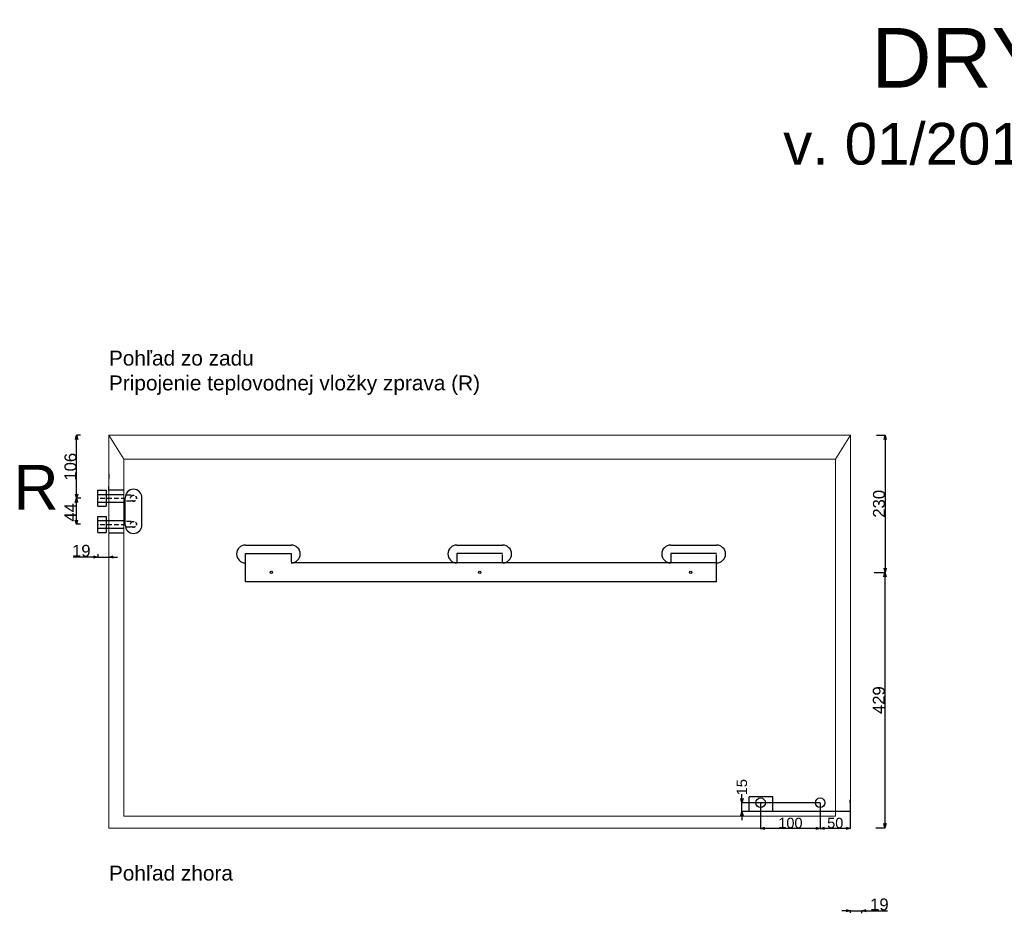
# Model space of a CAD drawing. Extents: x -553 to 3559, y -522 to 2621.
# Tile 2 of 4: x -150 to 1503, y 1120 to 2621. Entities that reach past the tile are written whole.
import ezdxf

# ---------------------------------------------------------------- set-up
doc = ezdxf.new("R2010")
doc.units = 0
doc.header["$MEASUREMENT"] = 0
doc.linetypes.add('Achse', pattern=[11.5, 0, -4, 7.5, 0])
doc.linetypes.add('Hidden Line', pattern=[19.5611, 14.1111, -5.45])
for name, color, linetype in [('Desky', 7, 'Continuous'), ('Kóty délkové', 7, 'Continuous'), ('Nábytek a zařízení', 7, 'Continuous'), ('Oblouky a kružnice', 7, 'Continuous'), ('Střechy', 7, 'Continuous'), ('Textové bloky', 7, 'Continuous'), ('Zdi', 7, 'Continuous'), ('Čáry', 7, 'Continuous')]:
    doc.layers.add(name, color=color, linetype=linetype)
doc.styles.add('GENERATED_STYLE_1', font='ARIAL.ttf')
doc.dimstyles.new('Dimstyle_611', dxfattribs={"dimtxt": 17.5, "dimasz": 7.125, "dimexe": 0.18, "dimexo": 0, "dimgap": 0.09, "dimtad": 1, "dimdec": 0, "dimzin": 0, "dimdsep": 46, "dimtxsty": 'GENERATED_STYLE_1', "dimblk": 'ARROWHEAD_3', "dimblk1": 'ARROWHEAD_3', "dimblk2": 'ARROWHEAD_3', "dimcen": 0.09, "dimclrd": 7, "dimclre": 7, "dimclrt": 7, "dimazin": 0, "dimtfac": 1, "dimtdec": 4, "dimtmove": 0, "dimatfit": 0, "dimfxl": 0, "dimtolj": 1, "dimtzin": 0, "dimarcsym": 0})
doc.dimstyles.new('Peter', dxfattribs={"dimtxt": 20, "dimasz": 7.125, "dimexe": 0.18, "dimexo": 0, "dimgap": 0.09, "dimtad": 1, "dimdec": 0, "dimzin": 0, "dimdsep": 46, "dimtxsty": 'GENERATED_STYLE_1', "dimblk": 'ARROWHEAD_3', "dimblk1": 'ARROWHEAD_3', "dimblk2": 'ARROWHEAD_3', "dimcen": 0.09, "dimclrd": 7, "dimclre": 7, "dimclrt": 7, "dimazin": 0, "dimtfac": 1, "dimtdec": 4, "dimtmove": 0, "dimatfit": 0, "dimfxl": 0, "dimtolj": 1, "dimtzin": 0, "dimarcsym": 0})

# ---------------------------------------------------------------- blocks, each defined once
blk = doc.blocks.new('ARROWHEAD_3')
at = {"color": 0, "linetype": 'Continuous'}
blk.add_line((0, 0), (-1, 0), dxfattribs=at)
blk.add_lwpolyline([(-1, 0.2679), (0, 0), (-1, -0.2679)], dxfattribs=at)
blk = doc.blocks.new('*D172')
at = {"color": 7, "linetype": 'Continuous', "lineweight": -2}
for p, q in [((-47.6, 1923), (-54.3, 1923)), ((-54.2, 1824.2), (-54.2, 1915.9)), ((-47, 1817.1), (-54.3, 1817.1))]:
    blk.add_line(p, q, dxfattribs=at)
at = {"layer": 'Defpoints', "color": 0}
for p in [(-54.2, 1923), (-47.6, 1923), (-47, 1817.1)]:
    blk.add_point(p, dxfattribs=at)
at = {"color": 7, "lineweight": -2, "xscale": 7.124999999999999, "yscale": 7.124999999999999, "zscale": 7.124999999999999}
for p, rotation in [((-54.2, 1923), 90), ((-54.2, 1817.1), 270)]:
    blk.add_blockref('ARROWHEAD_3', p, dxfattribs=dict(at, rotation=rotation))
at = {"color": 7, "linetype": 'Continuous', "lineweight": 0, "insert": (-64.5, 1870), "char_height": 20, "attachment_point": 5, "rotation": 90, "style": 'GENERATED_STYLE_1'}
blk.add_mtext('\\A1;106', dxfattribs=at)
blk = doc.blocks.new('*D173')
at = {"color": 7, "linetype": 'Continuous', "lineweight": -2}
for p, q in [((-47, 1817.1), (-54.8, 1817.1)), ((-54.6, 1780.5), (-54.6, 1810)), ((-47.5, 1773.4), (-54.8, 1773.4))]:
    blk.add_line(p, q, dxfattribs=at)
at = {"layer": 'Defpoints', "color": 0}
for p in [(-54.6, 1817.1), (-47, 1817.1), (-47.5, 1773.4)]:
    blk.add_point(p, dxfattribs=at)
at = {"color": 7, "lineweight": -2, "xscale": 7.124999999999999, "yscale": 7.124999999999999, "zscale": 7.124999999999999}
for p, rotation in [((-54.6, 1817.1), 90), ((-54.6, 1773.4), 270)]:
    blk.add_blockref('ARROWHEAD_3', p, dxfattribs=dict(at, rotation=rotation))
at = {"color": 7, "linetype": 'Continuous', "lineweight": 0, "insert": (-64.7, 1793.4), "char_height": 20, "attachment_point": 5, "rotation": 90, "style": 'GENERATED_STYLE_1'}
blk.add_mtext('\\A1;44', dxfattribs=at)
blk = doc.blocks.new('*D174')
at = {"color": 7, "linetype": 'Continuous', "lineweight": -2}
for p, q in [((-18.7, 1723.4), (-18.7, 1718.2)), ((-18.7, 1718.4), (-59.9, 1718.4)), ((-18.7, 1718.4), (-32.9, 1718.4)), ((-18.7, 1718.4), (0, 1718.4)), ((0, 1718.2), (0, 1718.6)), ((0, 1718.4), (14.2, 1718.4))]:
    blk.add_line(p, q, dxfattribs=at)
at = {"layer": 'Defpoints', "color": 0}
for p in [(-18.7, 1723.4), (0, 1718.4), (0, 1718.2)]:
    blk.add_point(p, dxfattribs=at)
at = {"color": 7, "lineweight": -2, "xscale": 7.124999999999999, "yscale": 7.124999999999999, "zscale": 7.124999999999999}
blk.add_blockref('ARROWHEAD_3', (-18.7, 1718.4), dxfattribs=at)
at = {"color": 7, "lineweight": -2, "xscale": 7.124999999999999, "yscale": 7.124999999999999, "zscale": 7.124999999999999, "rotation": 180}
blk.add_blockref('ARROWHEAD_3', (0, 1718.4), dxfattribs=at)
at = {"color": 7, "linetype": 'Continuous', "lineweight": 0, "insert": (-46.4, 1728.7), "char_height": 20, "attachment_point": 5, "style": 'GENERATED_STYLE_1'}
blk.add_mtext('\\A1;19', dxfattribs=at)
blk = doc.blocks.new('*D187')
at = {"layer": 'Defpoints', "color": 0}
for p in [(1062.7, 1305.7), (1194.1, 1305.7), (1244.6, 1290.7)]:
    blk.add_point(p, dxfattribs=at)
at = {"layer": 'Kóty délkové', "color": 7, "linetype": 'Continuous', "lineweight": -2}
for p, q in [((1062.7, 1312.8), (1062.7, 1320)), ((1194.1, 1305.7), (1062.5, 1305.7)), ((1244.6, 1290.7), (1062.5, 1290.7)), ((1062.7, 1290.7), (1062.7, 1305.7)), ((1062.7, 1290.7), (1062.7, 1276.5))]:
    blk.add_line(p, q, dxfattribs=at)
at = {"layer": 'Kóty délkové', "color": 7, "lineweight": -2, "xscale": 7.124999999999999, "yscale": 7.124999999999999, "zscale": 7.124999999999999}
for p, rotation in [((1062.7, 1305.7), 270), ((1062.7, 1290.7), 90)]:
    blk.add_blockref('ARROWHEAD_3', p, dxfattribs=dict(at, rotation=rotation))
at = {"layer": 'Kóty délkové', "color": 7, "linetype": 'Continuous', "insert": (1062.7, 1331.8), "char_height": 17.5, "attachment_point": 5, "rotation": 90, "style": 'GENERATED_STYLE_1'}
blk.add_mtext('\\A1;15', dxfattribs=at)
blk = doc.blocks.new('*D185')
at = {"layer": 'Defpoints', "color": 0}
for p in [(10507.9, 3857.3), (10558.4, 3842.3), (10507.9, 3814.1)]:
    blk.add_point(p, dxfattribs=at)
at = {"layer": 'Kóty délkové', "color": 7, "linetype": 'Continuous', "lineweight": -2}
for p, q in [((10507.9, 3857.3), (10507.9, 3813.9)), ((10558.4, 3842.3), (10558.4, 3813.9)), ((10551.3, 3814.1), (10515.1, 3814.1))]:
    blk.add_line(p, q, dxfattribs=at)
at = {"layer": 'Kóty délkové', "color": 7, "lineweight": -2, "xscale": 7.124999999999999, "yscale": 7.124999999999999, "zscale": 7.124999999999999, "rotation": 180}
blk.add_blockref('ARROWHEAD_3', (10507.9, 3814.1), dxfattribs=at)
at = {"layer": 'Kóty délkové', "color": 7, "lineweight": -2, "xscale": 7.124999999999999, "yscale": 7.124999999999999, "zscale": 7.124999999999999}
blk.add_blockref('ARROWHEAD_3', (10558.4, 3814.1), dxfattribs=at)
at = {"layer": 'Kóty délkové', "color": 7, "linetype": 'Continuous', "insert": (10533.2, 3823.1), "char_height": 17.5, "attachment_point": 5, "style": 'GENERATED_STYLE_1'}
blk.add_mtext('\\A1;50', dxfattribs=at)
blk = doc.blocks.new('*D186')
at = {"layer": 'Defpoints', "color": 0}
for p in [(10407.9, 3857.3), (10507.9, 3857.3), (10407.9, 3814.1)]:
    blk.add_point(p, dxfattribs=at)
at = {"layer": 'Kóty délkové', "color": 7, "linetype": 'Continuous', "lineweight": -2}
for p, q in [((10407.9, 3857.3), (10407.9, 3813.9)), ((10507.9, 3857.3), (10507.9, 3813.9)), ((10500.8, 3814.1), (10415.1, 3814.1))]:
    blk.add_line(p, q, dxfattribs=at)
at = {"layer": 'Kóty délkové', "color": 7, "lineweight": -2, "xscale": 7.124999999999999, "yscale": 7.124999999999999, "zscale": 7.124999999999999, "rotation": 180}
blk.add_blockref('ARROWHEAD_3', (10407.9, 3814.1), dxfattribs=at)
at = {"layer": 'Kóty délkové', "color": 7, "lineweight": -2, "xscale": 7.124999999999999, "yscale": 7.124999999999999, "zscale": 7.124999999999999}
blk.add_blockref('ARROWHEAD_3', (10507.9, 3814.1), dxfattribs=at)
at = {"layer": 'Kóty délkové', "color": 7, "linetype": 'Continuous', "insert": (10457.9, 3823.1), "char_height": 17.5, "attachment_point": 5, "style": 'GENERATED_STYLE_1'}
blk.add_mtext('\\A1;100', dxfattribs=at)
blk = doc.blocks.new('*D193')
at = {"color": 7, "linetype": 'Continuous', "lineweight": -2}
for p, q in [((1288.8, 1923), (1303.4, 1923)), ((1303.2, 1915.9), (1303.2, 1699.7)), ((1284.7, 1692.5), (1303.4, 1692.5))]:
    blk.add_line(p, q, dxfattribs=at)
at = {"layer": 'Defpoints', "color": 0}
for p in [(1288.8, 1923), (1284.7, 1692.5), (1303.2, 1692.5)]:
    blk.add_point(p, dxfattribs=at)
at = {"color": 7, "lineweight": -2, "xscale": 7.124999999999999, "yscale": 7.124999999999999, "zscale": 7.124999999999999}
for p, rotation in [((1303.2, 1923), 90), ((1303.2, 1692.5), 270)]:
    blk.add_blockref('ARROWHEAD_3', p, dxfattribs=dict(at, rotation=rotation))
at = {"color": 7, "linetype": 'Continuous', "lineweight": 0, "insert": (1292.9, 1807.8), "char_height": 20, "attachment_point": 5, "rotation": 90, "style": 'GENERATED_STYLE_1'}
blk.add_mtext('\\A1;230', dxfattribs=at)
blk = doc.blocks.new('*D194')
at = {"color": 7, "linetype": 'Continuous', "lineweight": -2}
for p, q in [((1303.2, 1692.5), (1302.7, 1692.5)), ((1302.9, 1685.4), (1302.9, 1270.6)), ((1287.5, 1263.5), (1303, 1263.5))]:
    blk.add_line(p, q, dxfattribs=at)
at = {"layer": 'Defpoints', "color": 0}
for p in [(1303.2, 1692.5), (1287.5, 1263.5), (1302.9, 1263.5)]:
    blk.add_point(p, dxfattribs=at)
at = {"color": 7, "lineweight": -2, "xscale": 7.124999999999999, "yscale": 7.124999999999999, "zscale": 7.124999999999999}
for p, rotation in [((1302.9, 1692.5), 90), ((1302.9, 1263.5), 270)]:
    blk.add_blockref('ARROWHEAD_3', p, dxfattribs=dict(at, rotation=rotation))
at = {"color": 7, "linetype": 'Continuous', "lineweight": 0, "insert": (1292.6, 1478), "char_height": 20, "attachment_point": 5, "rotation": 90, "style": 'GENERATED_STYLE_1'}
blk.add_mtext('\\A1;429', dxfattribs=at)
blk = doc.blocks.new('*D242')
at = {"color": 7, "linetype": 'Continuous', "lineweight": -2}
for p, q in [((1245, 1124.3), (1230.7, 1124.3)), ((1245, 1120.5), (1245, 1124.5)), ((1245, 1124.3), (1264, 1124.3)), ((1264, 1119.9), (1264, 1124.5)), ((1264, 1124.3), (1307, 1124.3)), ((1264, 1124.3), (1278.3, 1124.3))]:
    blk.add_line(p, q, dxfattribs=at)
at = {"layer": 'Defpoints', "color": 0}
for p in [(1264, 1124.3), (1245, 1120.5), (1264, 1119.9)]:
    blk.add_point(p, dxfattribs=at)
at = {"color": 7, "lineweight": -2, "xscale": 7.124999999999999, "yscale": 7.124999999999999, "zscale": 7.124999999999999}
blk.add_blockref('ARROWHEAD_3', (1245, 1124.3), dxfattribs=at)
at = {"color": 7, "lineweight": -2, "xscale": 7.124999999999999, "yscale": 7.124999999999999, "zscale": 7.124999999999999, "rotation": 180}
blk.add_blockref('ARROWHEAD_3', (1264, 1124.3), dxfattribs=at)
at = {"color": 7, "linetype": 'Continuous', "lineweight": 0, "insert": (1293.5, 1134.6), "char_height": 20, "attachment_point": 5, "style": 'GENERATED_STYLE_1'}
blk.add_mtext('\\A1;19', dxfattribs=at)
blk = doc.blocks.new('DIM_4', base_point=(10507.9, 3814.1))
at = {"layer": 'Kóty délkové', "color": 7, "linetype": 'Continuous'}
dim = blk.add_aligned_dim(p1=(10507.9, 3857.3), p2=(10407.9, 3857.3), distance=43.2, dimstyle='Dimstyle_611', dxfattribs=at)
dim.commit()
dim.dimension.update_dxf_attribs({"geometry": '*D186', "text_midpoint": (10457.9, 3823.1)})
dim = blk.add_linear_dim(base=(10507.9329, 3814.0913), p1=(10558.4076, 3842.2986), p2=(10507.9329, 3857.2986), angle=180, dimstyle='Dimstyle_611', dxfattribs=at)
dim.commit()
dim.dimension.update_dxf_attribs({"geometry": '*D185', "text_midpoint": (10533.1702, 3823.1151)})

msp = doc.modelspace()

# ---------------------------------------------------------------- linework, layer by layer
at = {"linetype": 'Continuous', "lineweight": 0}
for p, q in [((1245, 1923), (0, 1923)), ((0, 1923), (0, 1263)), ((25, 1883), (0, 1923)), ((1220, 1883), (1245, 1923)), ((1245, 1263), (1245, 1923)), ((25, 1283), (25, 1883)), ((25, 1883), (1220, 1883)), ((1220, 1883), (1220, 1283)), ((25, 1283), (1220, 1283)), ((0, 1263), (1245, 1263))]:
    msp.add_line(p, q, dxfattribs=at)
at = {"layer": 'Desky', "color": 7, "linetype": 'Continuous'}
msp.add_line((1244.6, 1305.7), (1244.6, 1310.7), dxfattribs=at)
at = {"layer": 'Nábytek a zařízení', "color": 7, "linetype": 'Continuous'}
for p, q in [((1070, 1290.7), (1069.6, 1290.7)), ((1071.1, 1290.7), (1070, 1290.7)), ((1073, 1290.7), (1071.1, 1290.7)), ((1075.5, 1290.7), (1073, 1290.7)), ((1078.5, 1290.7), (1075.5, 1290.7)), ((1082.1, 1290.7), (1078.5, 1290.7)), ((1086.1, 1290.7), (1082.1, 1290.7)), ((1090.3, 1290.7), (1086.1, 1290.7)), ((1094.6, 1290.7), (1090.3, 1290.7)), ((1099, 1290.7), (1094.6, 1290.7)), ((1103.2, 1290.7), (1099, 1290.7)), ((1107.1, 1290.7), (1103.2, 1290.7)), ((1110.7, 1290.7), (1107.1, 1290.7)), ((1113.8, 1290.7), (1110.7, 1290.7)), ((1116.3, 1290.7), (1113.8, 1290.7)), ((1118.1, 1290.7), (1116.3, 1290.7)), ((1119.2, 1290.7), (1118.1, 1290.7)), ((1119.6, 1290.7), (1119.2, 1290.7))]:
    msp.add_line(p, q, dxfattribs=at)
at = {"layer": 'Oblouky a kružnice', "color": 1, "linetype": 'Achse'}
for centre in [(41.3, 1817.1), (41.3, 1773.3)]:
    msp.add_circle(centre, 5, dxfattribs=at)
at = {"layer": 'Oblouky a kružnice', "color": 7, "linetype": 'Continuous'}
for centre, radius in [((272.7, 1692.5), 2), ((622.5, 1692.5), 2), ((976.7, 1692.5), 2), ((1094.1, 1305.7), 8), ((1194.1, 1305.7), 8)]:
    msp.add_circle(centre, radius, dxfattribs=at)
for centre, radius, start, end in [((41.3, 1818.1), 14, 0, 180), ((41.3, 1772.1), 14, 180, 0), ((229.2, 1723.5), 15, 90, 270), ((306.2, 1723.5), 15, 270, 90), ((584, 1723.5), 15, 90, 270), ((661, 1723.5), 15, 270, 90), ((943.2, 1723.5), 15, 90, 270), ((1020.2, 1723.5), 15, 270, 90)]:
    msp.add_arc(centre, radius, start, end, dxfattribs=at)
at = {"layer": 'Střechy', "color": 7, "linetype": 'Continuous'}
for p, q in [((0.3, 1850.4), (0.3, 1857.5)), ((0, 1829.9), (0, 1836.9))]:
    msp.add_line(p, q, dxfattribs=at)
at = {"layer": 'Zdi', "color": 7, "linetype": 'Continuous'}
for p, q in [((1219.6, 1290.7), (1119.6, 1290.7)), ((1244.6, 1290.7), (1219.6, 1290.7)), ((1244.6, 1305.7), (1244.6, 1290.7))]:
    msp.add_line(p, q, dxfattribs=at)
at = {"layer": 'Čáry', "color": 1, "linetype": 'Continuous'}
for p, q in [((-18.7, 1803.6), (-18.7, 1830.6)), ((-18.7, 1830.6), (-4.7, 1830.6)), ((-18.7, 1823.6), (25.3, 1823.6)), ((-4.7, 1830.6), (-4.7, 1803.6)), ((-18.7, 1810.6), (25.3, 1810.6)), ((-18.7, 1803.6), (-4.7, 1803.6)), ((-18.7, 1759.6), (-18.7, 1786.6)), ((-18.7, 1786.6), (-4.7, 1786.6)), ((-4.7, 1786.6), (-4.7, 1759.6)), ((-18.7, 1779.6), (25.3, 1779.6)), ((-18.7, 1766.6), (25.3, 1766.6)), ((-18.7, 1759.6), (-4.7, 1759.6))]:
    msp.add_line(p, q, dxfattribs=at)
at = {"layer": 'Čáry', "color": 7, "linetype": 'Continuous'}
for p, q in [((25.3, 1830.6), (0.3, 1830.6)), ((27.3, 1772.1), (27.3, 1818.1)), ((55.3, 1772.1), (55.3, 1818.1)), ((25.3, 1758.6), (0.3, 1758.6)), ((229.2, 1738.5), (306.3, 1738.5)), ((584, 1738.5), (661.1, 1738.5)), ((943.2, 1738.5), (1020.3, 1738.5)), ((229.2, 1724.5), (306.2, 1724.5)), ((229.2, 1676.5), (229.2, 1724.5)), ((661, 1724.5), (584, 1724.5)), ((1020.2, 1724.5), (943.2, 1724.5)), ((1020.2, 1708.5), (306.2, 1708.5)), ((1020.2, 1676.5), (1020.2, 1708.5)), ((1020.2, 1676.5), (229.2, 1676.5)), ((1074.6, 1290.7), (1074.6, 1315.7)), ((1114.6, 1315.7), (1074.6, 1315.7)), ((1114.6, 1290.7), (1114.6, 1315.7))]:
    msp.add_line(p, q, dxfattribs=at)
at = {"layer": 'Čáry', "color": 1, "linetype": 'Achse'}
for p, q in [((41.3, 1822.1), (25.3, 1822.1)), ((-18.7, 1817.1), (25.3, 1817.1)), ((41.3, 1812.1), (25.3, 1812.1)), ((-18.7, 1773.1), (25.3, 1773.1)), ((41.3, 1778.3), (25.3, 1778.3)), ((41.3, 1768.3), (25.3, 1768.3))]:
    msp.add_line(p, q, dxfattribs=at)
at = {"layer": 'Čáry', "color": 7, "linetype": 'Hidden Line'}
for p, q in [((306.2, 1724.5), (306.2, 1708.5)), ((584, 1724.5), (584, 1708.5)), ((661, 1708.5), (661, 1724.5)), ((943.2, 1724.5), (943.2, 1708.5)), ((1020.2, 1708.5), (1020.2, 1724.5))]:
    msp.add_line(p, q, dxfattribs=at)

# ---------------------------------------------------------------- block references
at = {"layer": 'Kóty délkové', "color": 7, "linetype": 'Continuous'}
msp.add_blockref('DIM_4', (1194.1, 1262.5), dxfattribs=at)

# ---------------------------------------------------------------- texts
at = {"layer": 'Textové bloky', "color": 7, "style": 'GENERATED_STYLE_1'}
for s, insert, char_height, width, attachment_point in [('{DRY500 DUCT}', (1757.5, 2556.3), 100, 4039.113, 5), ('{v. 01/2014, Microwell s.r.o.}', (1713.5, 2406.1), 70, 3946.937, 5), ('{Pohľad zo zadu\\PPripojenie teplovodnej vložky zprava (R)}', (0, 2065), 25, 1107.706, 1), ('{\\C1;R}', (-160.2, 1873.1), 75, 291.06, 1), ('{Pohľad zhora}', (0, 1200), 25, 1107.706, 1)]:
    msp.add_mtext(s, dxfattribs=dict(at, insert=insert, char_height=char_height, width=width, attachment_point=attachment_point))

# ---------------------------------------------------------------- dimensions: what is measured, and where the dimension line sits
at = {"linetype": 'Continuous', "lineweight": 0}
for base, p1, p2, picture, middle in [((-54.2, 1923), (-47, 1817.1), (-47.6, 1923), '*D172', (-64.5, 1870)), ((1302.9, 1263.5), (1303.2, 1692.5), (1287.5, 1263.5), '*D194', (1292.6, 1478))]:
    dim = msp.add_linear_dim(base=base, p1=p1, p2=p2, angle=90, dimstyle='Peter', dxfattribs=at)
    dim.commit()
    dim.dimension.update_dxf_attribs({"geometry": picture, "text_midpoint": middle})
for base, p1, p2, picture, middle in [((1303.2315, 1692.5381), (1288.8086, 1923), (1284.6659, 1692.5381), '*D193', (1303.2315, 1807.7691)), ((-54.6, 1817.1), (-47.5, 1773.4), (-47, 1817.1), '*D173', (-54.6, 1793.4))]:
    dim = msp.add_linear_dim(base=base, p1=p1, p2=p2, angle=90, dimstyle='Peter', dxfattribs=at)
    dim.commit()
    dim.dimension.update_dxf_attribs({"geometry": picture, "text_midpoint": middle, "dimtype": 160})
for base, p1, p2, picture, middle in [((0, 1718.4), (-18.7, 1723.4), (0, 1718.2), '*D174', (-46.4, 1718.4)), ((1264, 1124.3), (1245, 1120.5), (1264, 1119.9), '*D242', (1293.5, 1124.3))]:
    dim = msp.add_linear_dim(base=base, p1=p1, p2=p2, dimstyle='Peter', dxfattribs=at)
    dim.commit()
    dim.dimension.update_dxf_attribs({"geometry": picture, "text_midpoint": middle, "dimtype": 160})
at = {"layer": 'Kóty délkové', "color": 7, "linetype": 'Continuous'}
dim = msp.add_linear_dim(base=(1062.7, 1305.7), p1=(1244.6, 1290.7), p2=(1194.1, 1305.7), angle=90, dimstyle='Dimstyle_611', dxfattribs=at)
dim.commit()
dim.dimension.update_dxf_attribs({"geometry": '*D187', "text_midpoint": (1062.7, 1331.8), "text_rotation": 90})

doc.saveas('drawing.dxf')
